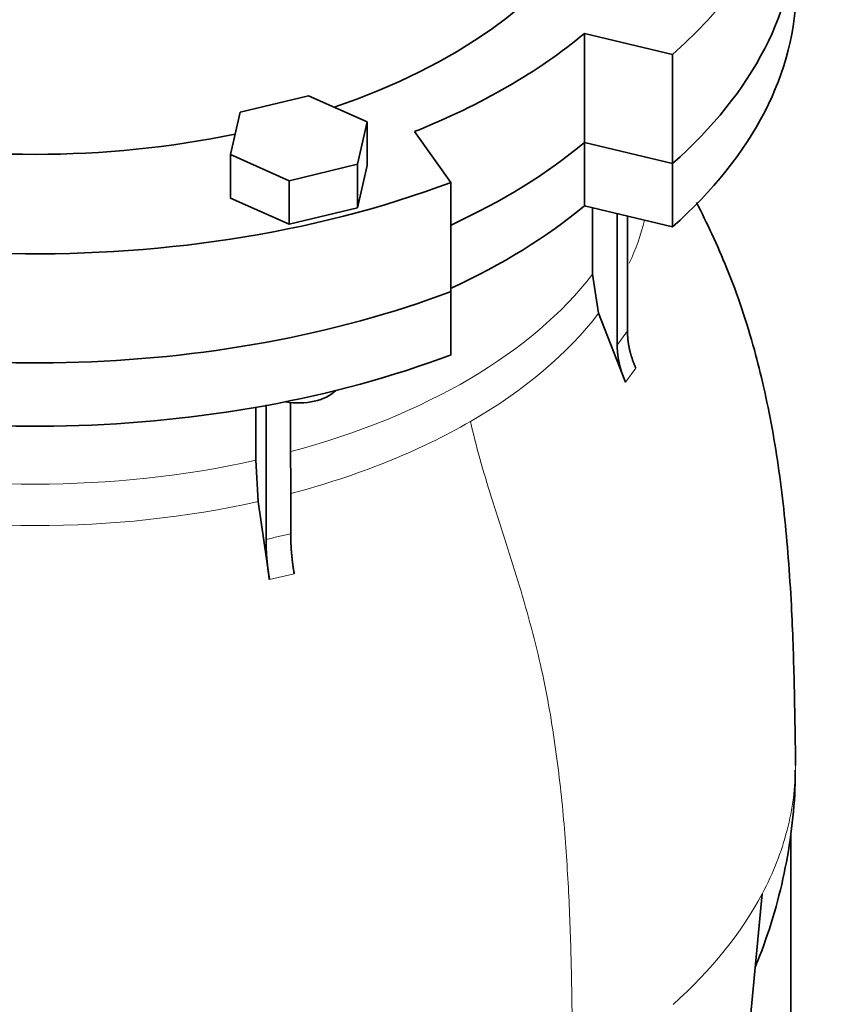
# Model space of a CAD drawing. Header units: millimetres. Extents: x 447 to 1322, y -2015 to 1714.
# Tile 12 of 31: x 1169 to 1322, y -840 to -656. Entities that reach past the tile are written whole.
import ezdxf

# ---------------------------------------------------------------- set-up
doc = ezdxf.new("R2010")
doc.units = ezdxf.units.MM
doc.layers.add('VSI344-454_FLANG', color=7, linetype='Continuous')
doc.layers.add('VSI344-454_TESTA', color=7, linetype='Continuous')

# ---------------------------------------------------------------- blocks, each defined once
blk = doc.blocks.new('SE4')
at = {"layer": 'VSI344-454_FLANG', "color": 7, "linetype": 'Continuous', "lineweight": 35}
for p, q in [((1275.12, -658.77), (1291.61, -662.71)), ((1275.12, -679.18), (1275.12, -658.77)), ((1291.61, -662.71), (1291.61, -683.12)), ((1223.44, -670.47), (1210.64, -673.53)), ((1234.43, -675.34), (1223.44, -670.47)), ((1210.64, -673.53), (1208.83, -681.46)), ((1232.63, -683.27), (1234.43, -675.34)), ((1234.43, -675.34), (1234.43, -683.5)), ((1250.13, -686.66), (1243.3, -677.14)), ((1275.12, -679.18), (1291.61, -683.12)), ((1208.83, -681.46), (1208.83, -689.62)), ((1208.83, -681.46), (1219.82, -686.33)), ((1219.82, -686.33), (1232.63, -683.27)), ((1232.63, -683.27), (1232.63, -691.43)), ((1232.63, -691.43), (1234.43, -683.5)), ((1219.82, -686.33), (1219.82, -694.49)), ((1250.13, -686.66), (1250.13, -707.07)), ((1208.83, -689.62), (1219.82, -694.49)), ((1219.82, -694.49), (1232.63, -691.43))]:
    blk.add_line(p, q, dxfattribs=at)
for centre, major_axis, start_param, end_param in [((1172.27, -617.75), (-110.25, 0), 2.103318, 6.283185), ((1172.27, -617.75), (142.5, 0), 2.772791, 5.290477), ((1172.27, -617.75), (-142.5, 0), 2.563505, 3.510394), ((1172.27, -638.17), (142.5, 0), 3.141593, 5.290477), ((1172.27, -638.17), (-142.5, 0), 2.563505, 3.141593), ((1172.27, -617.75), (125, 0), 5.316801, 5.678774), ((1172.27, -617.75), (-110.25, 0), 1.224323, 1.91727), ((1172.27, -638.17), (125, 0), 5.384862, 5.678774)]:
    blk.add_ellipse(centre, major_axis=major_axis, ratio=0.57735, start_param=start_param, end_param=end_param, dxfattribs=at)
at = {"layer": 'VSI344-454_TESTA', "color": 7, "linetype": 'Continuous', "lineweight": 35}
for p, q in [((1291.61, -683.12), (1275.12, -679.18)), ((1275.12, -679.18), (1275.12, -691.02)), ((1291.61, -683.12), (1291.61, -694.96)), ((1291.61, -694.96), (1275.12, -691.02)), ((1276.61, -691.37), (1276.61, -703.82)), ((1281.25, -692.48), (1281.25, -717.11)), ((1283.16, -692.94), (1283.17, -714.44)), ((1276.61, -703.82), (1277.77, -711.13)), ((1250.13, -718.91), (1250.13, -707.07)), ((1282.82, -724.06), (1277.77, -711.13)), ((1220.11, -727.75), (1220.12, -752.4)), ((1213.57, -728.75), (1213.57, -738.65)), ((1215.5, -728.26), (1215.5, -753.51)), ((1213.57, -738.65), (1214.06, -746.36)), ((1216.14, -760.99), (1214.06, -746.36)), ((1313.77, -864.62), (1313.77, -808.35)), ((1304.71, -858.61), (1308.38, -819.79))]:
    blk.add_line(p, q, dxfattribs=at)
at = {"layer": 'VSI344-454_TESTA', "color": 4, "linetype": 'Continuous', "lineweight": 9}
for p, q in [((1281.25, -717.11), (1283.17, -714.44)), ((1282.82, -724.06), (1284.73, -721.4)), ((1216.14, -760.99), (1220.76, -759.89))]:
    blk.add_line(p, q, dxfattribs=at)
at = {"layer": 'VSI344-454_TESTA', "color": 7, "linetype": 'Continuous', "lineweight": 35}
for centre, major_axis, start_param, end_param in [((1172.27, -638.17), (142.5, 0), 3.141593, 5.290477), ((1172.27, -638.17), (-142.5, 0), 2.563505, 3.141593), ((1172.27, -650.01), (142.5, 0), 3.141593, 5.290477), ((1172.27, -650.01), (-142.5, 0), 2.563505, 3.141593), ((1172.27, -638.17), (125, 0), 5.384862, 5.678774), ((1172.27, -650.01), (125, 0), 5.384862, 5.678774), ((1221.63, -723.31), (-8, 0), 1.255839, 2.627445)]:
    blk.add_ellipse(centre, major_axis=major_axis, ratio=0.57735, start_param=start_param, end_param=end_param, dxfattribs=at)
at = {"layer": 'VSI344-454_TESTA', "color": 4, "linetype": 'Continuous', "lineweight": 9}
for centre, major_axis, start_param, end_param in [((1172.27, -684.34), (-115.26, 0), 2.876582, 3.000264), ((1172.27, -677.3), (114, 0), 5.145805, 5.868555), ((1172.27, -684.34), (115.26, 0), 5.497787, 5.868795), ((1172.27, -684.34), (115.26, 0), 5.141006, 5.497787), ((1172.27, -677.3), (114, 0), 4.341621, 5.083156), ((1172.27, -684.34), (-115.26, 0), 1.199788, 1.941804), ((1172.27, -795.73), (142.36, 0), 5.707705, 5.986003)]:
    blk.add_ellipse(centre, major_axis=major_axis, ratio=0.57735, start_param=start_param, end_param=end_param, dxfattribs=at)
at = {"layer": 'VSI344-454_TESTA', "color": 7, "linetype": 'Continuous', "lineweight": 35}
for points, degree, knots in [([(1314.61, -795.76), (1314.61, -794.66), (1314.61, -792.3), (1314.54, -788.48), (1314.47, -784.5), (1314.36, -779.4), (1314.19, -773.06), (1313.86, -765.31), (1313.34, -757.25), (1312.58, -748.84), (1311.59, -740.73), (1310.31, -732.74), (1308.77, -725.17), (1306.91, -717.7), (1304.65, -710.28), (1301.98, -703.05), (1299.08, -696.4), (1297.08, -692.35), (1296.09, -690.42)], 3, [0, 0, 0, 0, 0.0201862, 0.0508814, 0.0799302, 0.1159894, 0.166267, 0.2175684, 0.2794606, 0.3355533, 0.389984, 0.4429588, 0.4946294, 0.5401845, 0.5914704, 0.6434009, 0.6884809, 0.7304774, 0.7304774, 0.7304774, 0.7304774]), ([(1283.17, -714.44), (1283.17, -716.14), (1283.56, -717.9), (1283.96, -719.66), (1284.73, -721.4)], 2, [0, 0, 0, 0.5, 0.5, 1, 1, 1]), ([(1282.82, -724.06), (1282.04, -722.33), (1281.65, -720.57), (1281.25, -718.8), (1281.25, -717.11)], 2, [0, 0, 0, 0.5, 0.5, 1, 1, 1]), ([(1216.14, -760.99), (1215.82, -758.99), (1215.66, -757.1), (1215.5, -755.21), (1215.5, -753.51)], 2, [0, 0, 0, 0.500133, 0.500133, 1, 1, 1]), ([(1220.12, -752.41), (1220.12, -754.1), (1220.28, -755.99), (1220.44, -757.89), (1220.76, -759.89)], 2, [0, 0, 0, 0.499868, 0.499868, 1, 1, 1]), ([(1307.13, -833.41), (1307.26, -833.09), (1308.47, -830.1), (1310.49, -824.32), (1312.63, -815.97), (1313.99, -807.64), (1314.59, -800.99), (1314.57, -797.54), (1314.55, -796.65)], 3, [0.3312386, 0.3312386, 0.3312386, 0.3312386, 0.3492425, 0.5002412, 0.6490905, 0.7961082, 0.9416001, 0.9861948, 0.9861948, 0.9861948, 0.9861948])]:
    blk.add_open_spline(points, degree=degree, knots=knots, dxfattribs=at)
at = {"layer": 'VSI344-454_TESTA', "color": 4, "linetype": 'Continuous', "lineweight": 9}
for points, knots in [([(1253.77, -731.39), (1254.8, -735.96), (1257.6, -745.62), (1262.74, -760.96), (1267.11, -776.83), (1269.76, -791.86), (1271.33, -805.95), (1272.21, -819.49), (1272.68, -832.73), (1272.83, -844.06), (1272.93, -851.1), (1272.93, -853.84)], [0, 0, 0, 0, 0.117079, 0.240569, 0.360617, 0.476421, 0.590288, 0.703407, 0.816259, 0.929029, 1, 1, 1, 1]), ([(1215.5, -753.51), (1215.5, -753.51), (1215.5, -753.51), (1215.5, -753.51), (1216.27, -753.3), (1217.82, -752.9), (1219.35, -752.56), (1220.12, -752.4), (1220.12, -752.4), (1220.12, -752.4), (1220.12, -752.41)], [0, 0, 0, 0, 0.000018, 0.000018, 0.000018, 0.5, 0.999982, 0.999982, 0.999982, 1, 1, 1, 1]), ([(1314.62, -795.76), (1314.62, -799.82), (1314.09, -803.88), (1312.01, -811.92), (1310.45, -815.9), (1308.38, -819.79)], [0.500754, 0.500754, 0.500754, 0.500754, 0.75, 0.75, 1, 1, 1, 1])]:
    blk.add_open_spline(points, degree=3, knots=knots, dxfattribs=at)
blk.add_rational_spline([(1029.91, -795.73), (1029.93, -861.58), (1123.23, -890.35), (1213.95, -874.31)], [0.668612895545, 0.547046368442, 0.657508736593, 1], degree=3, dxfattribs=at)

msp = doc.modelspace()

# ---------------------------------------------------------------- block references
msp.add_blockref('SE4', (0, 0))

doc.saveas('drawing.dxf')
